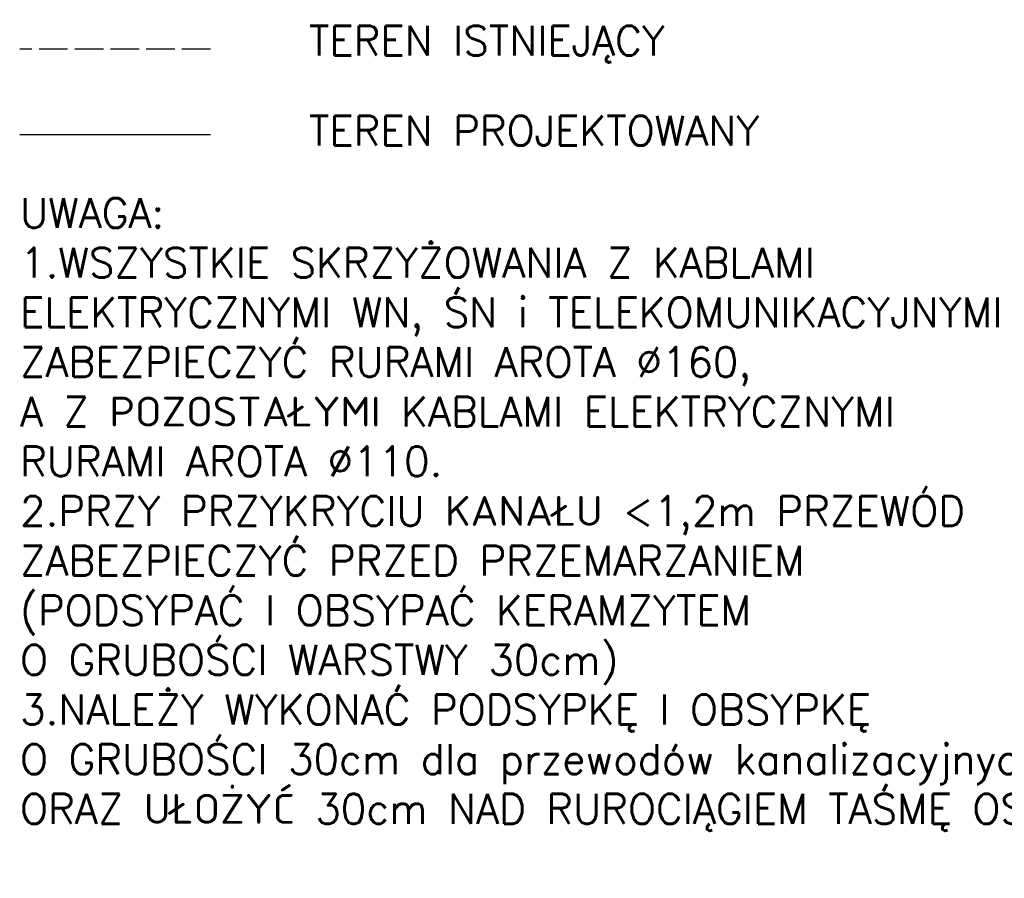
# Model space of a CAD drawing. Extents: x 2665 to 3299, y 1966 to 2440.
# Tile 1 of 3: x 2665 to 2748, y 1966 to 2038. Entities that reach past the tile are written whole.
import ezdxf

# ---------------------------------------------------------------- set-up
doc = ezdxf.new("R2010")
doc.units = 0
doc.header["$MEASUREMENT"] = 0
doc.linetypes.add('ACAD_ISO02W100', pattern=[15, 12, -3])
doc.layers.add('Opisy0_35', color=71, linetype='Continuous', lineweight=20)
doc.layers.add('Teren_proj', color=2, linetype='Continuous', lineweight=30)
doc.layers.add('Teren_istn', color=3, linetype='ACAD_ISO02W100')
doc.styles.add('ROMAN_S', font='romans.shx')

msp = doc.modelspace()

# ---------------------------------------------------------------- linework, layer by layer
at = {"layer": 'Teren_istn', "ltscale": 0.2}
msp.add_lwpolyline([(2681.203, 2035.582), (2665.177, 2035.582)], dxfattribs=at)
at = {"layer": 'Teren_proj'}
msp.add_lwpolyline([(2681.203, 2028.396), (2665.177, 2028.396)], dxfattribs=at)

# ---------------------------------------------------------------- texts
at = {"layer": 'Opisy0_35', "char_height": 2.5, "attachment_point": 1, "style": 'ROMAN_S'}
for s, insert, width in [('TEREN ISTNIEJĄCY', (2689.465, 2037.565), 49.08176), ('TEREN PROJEKTOWANY', (2689.465, 2029.997), 49.08176), ('\\pi-15,l15t15;UWAGA:\\P\\pi*,l*t;1.WSZYSTKIE SKRZYŻOWANIA Z KABLAMI \\P\\pi0,l0t15;ELEKTRYCZNYMI WN, ŚN i TELEKOMUNIKACYJNYMI\\P\\pi*,l*t;ZABEZPIECZYĆ RURAMI AROTA %%C160,\\P\\pi-15,l15t15;A Z POZOSTAŁYMI KABLAMI ELEKTRYCZNYMI \\PRURAMI AROTA %%C110.\\P\\pi*,l*t;2.PRZY PRZYKRYCIU KANAŁU <1,2m PRZEWÓD \\PZABEZPIECZYĆ PRZED PRZEMARZANIEM\\P(PODSYPAĆ I OBSYPAĆ KERAMZYTEM\\PO GRUBOŚCI WARSTWY 30cm)\\P3.NALEŻY WYKONAĆ PODSYPKĘ I OBSYPKĘ \\PO GRUBOŚCI 30cm dla przewodów kanalizacyjnych\\PORAZ UŁOŻYĆ 30cm NAD RUROCIĄGIEM TAŚMĘ OSTRZEGAWCZĄ \\P', (2665.209, 2023.097), 103.18359)]:
    msp.add_mtext(s, dxfattribs=dict(at, insert=insert, width=width))

doc.saveas('drawing.dxf')
